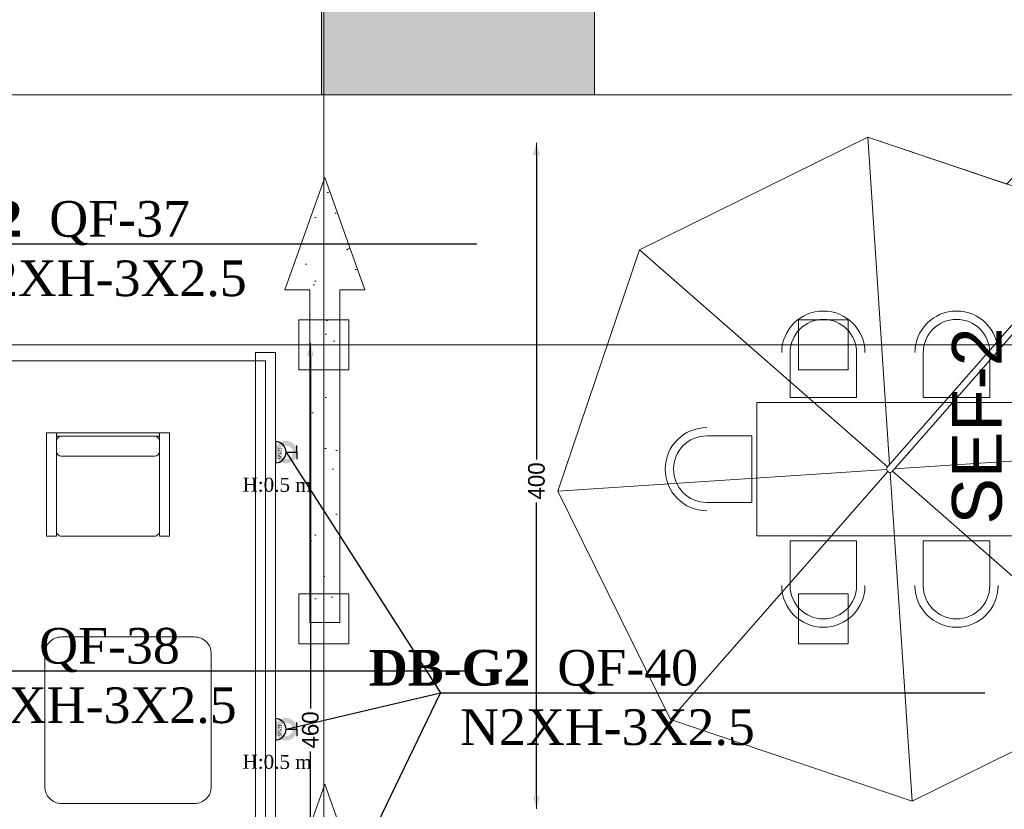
# Model space of a CAD drawing. Header units: inches. Extents: x -79624 to 52587, y -27526 to 10116.
# Tile 8 of 256: x 5606 to 11521, y -21156 to -16412. Entities that reach past the tile are written whole.
import ezdxf
from ezdxf import colors
from ezdxf.entities.mleader import LeaderData, LeaderLine
from ezdxf.enums import TextEntityAlignment as Align
from ezdxf.math import Vec2, Vec3

# ---------------------------------------------------------------- set-up
doc = ezdxf.new("R2010")
doc.units = ezdxf.units.IN
doc.header["$MEASUREMENT"] = 0
doc.set_wipeout_variables(frame=1)
doc.linetypes.add('Wipeout_Contour', pattern=[1000, 0, -1000])
for name, color, linetype, lineweight in [('- მექანიკური ნაწილი', 7, 'Continuous', 18), ('New_2D Drafting - General_Pen_No__2', 8, 'Continuous', 15), ('New_Interior - Furniture _Pen_No__1', 7, 'Continuous', 13), ('New_Interior - Furniture _Pen_No__101', 252, 'Continuous', 13), ('Structural - Bearing_Pen_No__1', 7, 'Continuous', 13)]:
    doc.layers.add(name, color=color, linetype=linetype, lineweight=lineweight)
for name, color, linetype in [('- საშტეფცელო როზეტები', 7, 'Continuous'), ('Dimensioning - General', 7, 'Continuous'), ('New_Dimensioning - General', 7, 'Continuous'), ('Structural - Bearing', 7, 'Continuous'), ('Structural - Grid', 7, 'Continuous')]:
    doc.layers.add(name, color=color, linetype=linetype)
for name, color, linetype, lineweight, true_color in [('Structural - Bearing_Pen_No__181', 7, 'Continuous', 0, 0xe8e8e8), ('Structural - Bearing_Pen_No__81', 7, 'Continuous', 20, 0x6a6a6a), ('Structural - Bearing_Pen_No__88', 7, 'Continuous', 20, 0xfd4435), ('Structural - Grid_Pen_No__81', 7, 'Continuous', 20, 0x6a6a6a)]:
    doc.layers.add(name, color=color, linetype=linetype, lineweight=lineweight, true_color=true_color)
doc.styles.add('CT', font='ARIALN.TTF', dxfattribs={"height": 200})
doc.styles.add('GENERATED_STYLE_1', font='txt')
doc.styles.add('PDF GLGordeziani-Medium', font='arial.ttf')
doc.styles.get("Standard").update_dxf_attribs({"font": 'arial.ttf'})
doc.dimstyles.new('GENERATED_STYLE__1', dxfattribs={"dimtxt": 100, "dimasz": 76, "dimexe": 0.18, "dimexo": 0.0625, "dimgap": 0, "dimtad": 0, "dimdec": 0, "dimlfac": 0.1, "dimzin": 0, "dimdsep": 46, "dimtxsty": 'GENERATED_STYLE_1', "dimblk": 'ARROWHEAD_5', "dimblk1": 'ARROWHEAD_5', "dimblk2": 'ARROWHEAD_5', "dimcen": 0.09, "dimse1": 1, "dimse2": 1, "dimclrd": 7, "dimclre": 7, "dimclrt": 7, "dimadec": 0, "dimazin": 0, "dimtfac": 1, "dimtdec": 4, "dimtmove": 0, "dimatfit": 3, "dimfxl": 1, "dimtolj": 1, "dimtzin": 0, "dimarcsym": 0})
doc.dimstyles.new('GENERATED_STYLE__2', dxfattribs={"dimtxt": 100, "dimasz": 76, "dimexe": 0.18, "dimexo": 0.0625, "dimgap": 0, "dimtad": 0, "dimtih": 1, "dimtoh": 1, "dimdec": 0, "dimlfac": 0.1, "dimzin": 0, "dimdsep": 46, "dimtxsty": 'GENERATED_STYLE_1', "dimblk": 'ARROWHEAD_5', "dimblk1": 'ARROWHEAD_5', "dimblk2": 'ARROWHEAD_5', "dimcen": 0.09, "dimse1": 1, "dimse2": 1, "dimclrd": 7, "dimclre": 7, "dimclrt": 7, "dimadec": 0, "dimazin": 0, "dimtfac": 1, "dimtdec": 4, "dimtmove": 0, "dimatfit": 3, "dimfxl": 1, "dimtolj": 1, "dimtzin": 0, "dimarcsym": 0})
pattern_1 = [(45, (0, 600), (-190.9188, 190.9188), [0, -180, 0, -270]), (110, (600, 600), (253.717, 92.3454), [0, -132, 0, -228])]

# ---------------------------------------------------------------- blocks, each defined once
blk = doc.blocks.new('Column_7', base_point=(-41008.8, 20663))
at = {"color": 254, "linetype": 'Wipeout_Contour', "lineweight": 0, "ltscale": 183682.425835}
blk.add_wipeout([(-41158.8, 20513), (-40858.8, 20513), (-40858.8, 20813), (-41158.8, 20813)], dxfattribs=at).dxf.layer = 'Structural - Bearing'
at = {"layer": 'Structural - Bearing_Pen_No__88', "color": 20, "linetype": 'Continuous', "lineweight": 20, "true_color": 0xfd4435, "flags": 128}
blk.add_lwpolyline([(-41158.8, 20513), (-40858.8, 20513), (-40858.8, 20813), (-41158.8, 20813)], close=True, dxfattribs=at)
blk = doc.blocks.new('Column_8', base_point=(-41008.8, 19016.4))
at = {"color": 254, "linetype": 'Wipeout_Contour', "lineweight": 0, "ltscale": 180814.541791}
blk.add_wipeout([(-41158.8, 18866.4), (-40858.8, 18866.4), (-40858.8, 19166.4), (-41158.8, 19166.4)], dxfattribs=at).dxf.layer = 'Structural - Bearing'
at = {"layer": 'Structural - Bearing_Pen_No__88', "color": 20, "linetype": 'Continuous', "lineweight": 20, "true_color": 0xfd4435, "flags": 128}
blk.add_lwpolyline([(-41158.8, 18866.4), (-40858.8, 18866.4), (-40858.8, 19166.4), (-41158.8, 19166.4)], close=True, dxfattribs=at)
blk = doc.blocks.new('Column_12', base_point=(-38008.8, 20663))
at = {"color": 254, "linetype": 'Wipeout_Contour', "lineweight": 0, "ltscale": 173050.252807}
blk.add_wipeout([(-38158.8, 20513), (-37858.8, 20513), (-37858.8, 20813), (-38158.8, 20813)], dxfattribs=at).dxf.layer = 'Structural - Bearing'
at = {"layer": 'Structural - Bearing_Pen_No__88', "color": 20, "linetype": 'Continuous', "lineweight": 20, "true_color": 0xfd4435, "flags": 128}
blk.add_lwpolyline([(-38158.8, 20513), (-37858.8, 20513), (-37858.8, 20813), (-38158.8, 20813)], close=True, dxfattribs=at)
blk = doc.blocks.new('Column_13', base_point=(-38008.8, 19016.4))
at = {"color": 254, "linetype": 'Wipeout_Contour', "lineweight": 0, "ltscale": 170003.102803}
blk.add_wipeout([(-38158.8, 18866.4), (-37858.8, 18866.4), (-37858.8, 19166.4), (-38158.8, 19166.4)], dxfattribs=at).dxf.layer = 'Structural - Bearing'
at = {"layer": 'Structural - Bearing_Pen_No__88', "color": 20, "linetype": 'Continuous', "lineweight": 20, "true_color": 0xfd4435, "flags": 128}
blk.add_lwpolyline([(-38158.8, 18866.4), (-37858.8, 18866.4), (-37858.8, 19166.4), (-38158.8, 19166.4)], close=True, dxfattribs=at)
blk = doc.blocks.new('Slab_32', base_point=(-41093.2, 15347.6))
at = {"layer": 'Structural - Bearing', "linetype": 'Continuous', "lineweight": 0, "true_color": 0xffffff}
h = blk.add_hatch(dxfattribs=at)
h.set_pattern_fill('CARPET', style=0, pattern_type=2)
h.set_pattern_definition(pattern_1)
h.paths.add_polyline_path([(-41093.2, 15347.6), (-40912.3, 15347.6), (-40912.7, 17347.4), (-40762.7, 17347.4), (-41003, 18022.7), (-41243.3, 17347.4), (-41093.5, 17347.4)])
at = {"layer": 'Structural - Bearing_Pen_No__181', "color": 254, "linetype": 'Continuous', "lineweight": 0, "true_color": 0xe8e8e8, "flags": 128}
blk.add_lwpolyline([(-41093.2, 15347.6), (-41093.5, 17347.4), (-41243.3, 17347.4), (-41003, 18022.7), (-40762.7, 17347.4), (-40912.7, 17347.4), (-40912.3, 15347.6)], close=True, dxfattribs=at)
blk = doc.blocks.new('Slab_33', base_point=(-41093.3, 18994.2))
at = {"layer": 'Structural - Bearing', "linetype": 'Continuous', "lineweight": 0, "true_color": 0xffffff}
h = blk.add_hatch(dxfattribs=at)
h.set_pattern_fill('CARPET', style=0, pattern_type=2)
h.set_pattern_definition(pattern_1)
h.paths.add_polyline_path([(-41093.3, 18994.2), (-40912.4, 18994.2), (-40912.8, 20994), (-40762.7, 20994), (-41003.1, 21669.3), (-41243.4, 20994), (-41093.6, 20994)])
at = {"layer": 'Structural - Bearing_Pen_No__181', "color": 254, "linetype": 'Continuous', "lineweight": 0, "true_color": 0xe8e8e8, "flags": 128}
blk.add_lwpolyline([(-41093.3, 18994.2), (-41093.6, 20994), (-41243.4, 20994), (-41003.1, 21669.3), (-40762.7, 20994), (-40912.8, 20994), (-40912.4, 18994.2)], close=True, dxfattribs=at)
blk = doc.blocks.new('Slab_55', base_point=(-41022.4, 22164.7))
at = {"layer": 'Structural - Bearing_Pen_No__81', "linetype": 'Continuous', "lineweight": 0, "true_color": 0x353535}
blk.add_hatch(color=250, dxfattribs=at).paths.add_polyline_path([(-41022.4, 22164.7), (-39383.1, 22164.7), (-39383.1, 23150.1), (-41022.4, 23150.1)])
at = {"layer": 'Structural - Bearing_Pen_No__1', "color": 7, "linetype": 'Continuous', "lineweight": 13, "flags": 128}
blk.add_lwpolyline([(-41022.4, 22164.7), (-39383.1, 22164.7), (-39383.1, 23150.1), (-41022.4, 23150.1)], close=True, dxfattribs=at)
blk = doc.blocks.new('Standard grid marker')
at = {"layer": 'Structural - Grid_Pen_No__81', "color": 251, "linetype": 'Continuous', "lineweight": 20, "true_color": 0x6a6a6a}
blk.add_line((1000, 0), (51328.1, 0), dxfattribs=at)
at = {"layer": 'Structural - Grid_Pen_No__81', "color": 251, "lineweight": 20, "true_color": 0x6a6a6a, "style": 'GENERATED_STYLE_1'}
for tag, p in [('AC_MarkerText_1_0', (-100, -144)), ('AC_MarkerText_1_1', (52428.1, -144))]:
    blk.add_attdef(tag, text='', height=100, rotation=180, dxfattribs=at).set_placement(p, align=Align.TOP_CENTER)
blk = doc.blocks.new('Standard grid marker_2')
at = {"layer": 'Structural - Grid_Pen_No__81', "color": 251, "linetype": 'Continuous', "lineweight": 20, "true_color": 0x6a6a6a}
blk.add_line((1000, 0), (27734.9, 0), dxfattribs=at)
at = {"layer": 'Structural - Grid_Pen_No__81', "color": 251, "lineweight": 20, "true_color": 0x6a6a6a, "style": 'GENERATED_STYLE_1'}
for tag, p in [('AC_MarkerText_1_0', (-1.5, -46.7)), ('AC_MarkerText_1_1', (28933.4, -46.7))]:
    blk.add_attdef(tag, text='', height=100, rotation=270, dxfattribs=at).set_placement(p, align=Align.TOP_CENTER)
blk = doc.blocks.new('Sofa Chair 05 27')
at = {"layer": 'New_Interior - Furniture _Pen_No__101', "color": 252, "linetype": 'Continuous', "lineweight": 13}
for p, q in [((60, 600), (680, 600)), ((90, 480), (650, 480))]:
    blk.add_line(p, q, dxfattribs=at)
at = {"layer": 'New_Interior - Furniture _Pen_No__101', "color": 252, "linetype": 'Continuous', "lineweight": 13, "flags": 128}
for points in [[(0, 0), (60, 0), (60, 620), (0, 620)], [(740, 0), (680, 0), (680, 620), (740, 620)]]:
    blk.add_lwpolyline(points, close=True, dxfattribs=at)
blk.add_lwpolyline([(60, 30, 0.414214), (90, 0), (650, 0, 0.414214), (680, 30), (680, 620), (60, 620)], format="xyb", close=True, dxfattribs=at)
at = {"layer": 'New_Interior - Furniture _Pen_No__101', "color": 252, "linetype": 'Continuous', "lineweight": 13}
for centre, start, end in [((90, 570), 90, 180), ((650, 570), 0, 90), ((90, 510), 180, 270), ((650, 510), 270, 0)]:
    blk.add_arc(centre, 30, start, end, dxfattribs=at)
blk = doc.blocks.new('Bistro Table 01 27')
at = {"layer": 'New_Interior - Furniture _Pen_No__101', "color": 252, "linetype": 'Continuous', "lineweight": 13, "flags": 128}
blk.add_lwpolyline([(0, 100, 0.414214), (100, 0), (900, 0, 0.414214), (1000, 100), (1000, 900, 0.414214), (900, 1000), (100, 1000, 0.414214), (0, 900)], format="xyb", close=True, dxfattribs=at)
blk = doc.blocks.new('Dining Table Rectangle')
at = {"layer": 'New_Interior - Furniture _Pen_No__101', "color": 252, "linetype": 'Continuous', "lineweight": 13, "flags": 128}
for points in [[(-600, 430), (-200, 430), (-200, 700, 1), (-600, 700)], [(200, 430), (600, 430), (600, 700, 1), (200, 700)], [(-830, -200), (-830, 200), (-1100, 200, 1), (-1100, -200)], [(830, 200), (830, -200), (1100, -200, 1), (1100, 200)], [(-600, -430), (-200, -430), (-200, -700, -1), (-600, -700)], [(200, -430), (600, -430), (600, -700, -1), (200, -700)]]:
    blk.add_lwpolyline(points, format="xyb", close=True, dxfattribs=at)
blk.add_lwpolyline([(-800, -400), (800, -400), (800, 400), (-800, 400)], close=True, dxfattribs=at)
at = {"layer": 'New_Interior - Furniture _Pen_No__101', "color": 252, "linetype": 'Continuous', "lineweight": 13}
for centre, start, end in [((-400, 700), 0, 180), ((400, 700), 0, 180), ((-1100, 0), 90, 270), ((1100, 0), 270, 90), ((-400, -700), 180, 0), ((400, -700), 180, 0)]:
    blk.add_arc(centre, 250, start, end, dxfattribs=at)
blk = doc.blocks.new('Parasol')
at = {"layer": 'New_Interior - Furniture _Pen_No__1', "color": 7, "linetype": 'Continuous', "lineweight": 13}
for p, q in [((0, 20), (0, 2000)), ((-14.1, 14.1), (-1414.2, 1414.2)), ((1414.2, 1414.2), (20, 20)), ((-20, 0), (-2000, 0)), ((2665.1, 20), (0, 20)), ((-14.1, -14.1), (-1414.2, -1414.2)), ((0, -20), (2665.1, -20)), ((0, -20), (0, -2000)), ((1414.2, -1414.2), (20, -20)), ((1414.2, -1414.2), (1991.7, -20))]:
    blk.add_line(p, q, dxfattribs=at)
at = {"layer": 'New_Interior - Furniture _Pen_No__1', "color": 7, "linetype": 'Continuous', "lineweight": 13, "flags": 128}
blk.add_lwpolyline([(-2000, 0), (-1414.2, -1414.2), (0, -2000), (1414.2, -1414.2), (1751.5, -600), (2807.1, -600), (2807.1, 600), (1751.5, 600), (1414.2, 1414.2), (0, 2000), (-1414.2, 1414.2)], close=True, dxfattribs=at)
at = {"layer": 'New_Interior - Furniture _Pen_No__1', "color": 7, "linetype": 'Continuous', "lineweight": 13}
blk.add_arc((0, 0), 20, 90, 270, dxfattribs=at)
blk = doc.blocks.new('Awning')
at = {"layer": 'New_Interior - Furniture _Pen_No__1', "color": 7, "linetype": 'Continuous', "lineweight": 13}
for p, q in [((0, 0), (40, 0)), ((0, -275), (0, 0)), ((40, 0), (40, -275)), ((4589.3, 0), (4629.3, 0)), ((4589.3, -275), (4589.3, 0)), ((4629.3, 0), (4629.3, -275)), ((40, -100), (100, -100)), ((40, -200), (40, -100)), ((100, -100), (100, -200)), ((100, -100), (4529.3, -100)), ((100, -200), (100, -100)), ((4529.3, -100), (4589.3, -100)), ((4529.3, -200), (4529.3, -100)), ((4529.3, -100), (4529.3, -200)), ((4589.3, -100), (4589.3, -200)), ((100, -200), (40, -200)), ((4529.3, -200), (100, -200)), ((4589.3, -200), (4529.3, -200)), ((40, -275), (0, -275)), ((100, -250), (4529.3, -250)), ((4629.3, -275), (4589.3, -275)), ((50, -2812.9), (50, -2692.9)), ((50, -2692.9), (100, -2692.9)), ((100, -2692.9), (4529.3, -2692.9)), ((4529.3, -2692.9), (4579.3, -2692.9)), ((4579.3, -2812.9), (4579.3, -2692.9)), ((50, -2812.9), (4579.3, -2812.9))]:
    blk.add_line(p, q, dxfattribs=at)
at = {"layer": 'New_Interior - Furniture _Pen_No__1', "color": 7, "linetype": 'Continuous', "lineweight": 13, "flags": 128}
blk.add_lwpolyline([(100, -50), (4529.3, -50), (4529.3, -2752.9), (100, -2752.9)], close=True, dxfattribs=at)
blk = doc.blocks.new('ARROWHEAD_5')
at = {"linetype": 'Continuous', "lineweight": 0}
blk.add_hatch(color=0, dxfattribs=at).paths.add_polyline_path([(-1, 0.2679), (0, 0), (-1, -0.2679)])
at = {"color": 0, "linetype": 'Continuous', "lineweight": 0}
blk.add_line((0, 0), (-1, 0), dxfattribs=at)
blk = doc.blocks.new('*D249')
at = {"layer": 'Defpoints', "color": 0, "linetype": 'Continuous', "transparency": 16777216}
for p in [(358.6, 209.2), (25258.6, 209.2), (1258.6, -26125.7)]:
    blk.add_point(p, dxfattribs=at)
at = {"layer": 'Dimensioning - General', "color": 7, "linetype": 'Continuous', "lineweight": -2, "transparency": 16777216}
for p, q in [((358.6, 133.2), (358.6, -12795.7)), ((358.6, -26049.7), (358.6, -13148.1))]:
    blk.add_line(p, q, dxfattribs=at)
at = {"layer": 'Dimensioning - General', "color": 7, "linetype": 'Continuous', "lineweight": -2, "transparency": 16777216, "xscale": 76.00000000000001, "yscale": 76.00000000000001, "zscale": 76.00000000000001}
for p, rotation in [((358.6, 209.2), 90), ((358.6, -26125.7), 270)]:
    blk.add_blockref('ARROWHEAD_5', p, dxfattribs=dict(at, rotation=rotation))
at = {"layer": 'Dimensioning - General', "color": 7, "linetype": 'Continuous', "lineweight": 13, "transparency": 16777216, "insert": (358.6, -12971.9), "char_height": 100, "attachment_point": 5, "rotation": 90, "style": 'GENERATED_STYLE_1'}
blk.add_mtext('\\A1;2633', dxfattribs=at)
blk = doc.blocks.new('*D263')
at = {"layer": 'Defpoints', "color": 0, "linetype": 'Continuous', "transparency": 16777216}
for p in [(7429, -14429.1), (4328.9, -22989.9), (7429, -26425.7)]:
    blk.add_point(p, dxfattribs=at)
at = {"layer": 'Dimensioning - General', "color": 7, "linetype": 'Continuous', "lineweight": -2, "transparency": 16777216}
for p, q in [((4404.9, -26425.7), (5751.4, -26425.7)), ((7353, -26425.7), (5989.5, -26425.7))]:
    blk.add_line(p, q, dxfattribs=at)
at = {"layer": 'Dimensioning - General', "color": 7, "linetype": 'Continuous', "lineweight": -2, "transparency": 16777216, "xscale": 76.00000000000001, "yscale": 76.00000000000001, "zscale": 76.00000000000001, "rotation": 180}
blk.add_blockref('ARROWHEAD_5', (4328.9, -26425.7), dxfattribs=at)
at = {"layer": 'Dimensioning - General', "color": 7, "linetype": 'Continuous', "lineweight": -2, "transparency": 16777216, "xscale": 76.00000000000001, "yscale": 76.00000000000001, "zscale": 76.00000000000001}
blk.add_blockref('ARROWHEAD_5', (7429, -26425.7), dxfattribs=at)
at = {"layer": 'Dimensioning - General', "color": 7, "linetype": 'Continuous', "lineweight": 13, "transparency": 16777216, "insert": (5870.4, -26425.7), "char_height": 100, "attachment_point": 5, "style": 'GENERATED_STYLE_1'}
blk.add_mtext('\\A1;310', dxfattribs=at)
blk = doc.blocks.new('*D264')
at = {"layer": 'Defpoints', "color": 0, "linetype": 'Continuous', "transparency": 16777216}
for p in [(7429, -14429.1), (51186.6, -26125.7), (51186.6, -26425.7)]:
    blk.add_point(p, dxfattribs=at)
at = {"layer": 'Dimensioning - General', "color": 7, "linetype": 'Continuous', "lineweight": -2, "transparency": 16777216}
for p, q in [((7505, -26425.7), (29120.8, -26425.7)), ((51110.6, -26425.7), (29468.5, -26425.7))]:
    blk.add_line(p, q, dxfattribs=at)
at = {"layer": 'Dimensioning - General', "color": 7, "linetype": 'Continuous', "lineweight": -2, "transparency": 16777216, "xscale": 76.00000000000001, "yscale": 76.00000000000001, "zscale": 76.00000000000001, "rotation": 180}
blk.add_blockref('ARROWHEAD_5', (7429, -26425.7), dxfattribs=at)
at = {"layer": 'Dimensioning - General', "color": 7, "linetype": 'Continuous', "lineweight": -2, "transparency": 16777216, "xscale": 76.00000000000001, "yscale": 76.00000000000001, "zscale": 76.00000000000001}
blk.add_blockref('ARROWHEAD_5', (51186.6, -26425.7), dxfattribs=at)
at = {"layer": 'Dimensioning - General', "color": 7, "linetype": 'Continuous', "lineweight": 13, "transparency": 16777216, "insert": (29294.7, -26425.7), "char_height": 100, "attachment_point": 5, "style": 'GENERATED_STYLE_1'}
blk.add_mtext('\\A1;4376', dxfattribs=at)
blk = doc.blocks.new('*D275')
at = {"layer": 'Defpoints', "color": 0, "linetype": 'Continuous', "transparency": 16777216}
for p in [(4328.7, -18360.6), (51786.6, -18360.6), (4328.9, -22989.9)]:
    blk.add_point(p, dxfattribs=at)
at = {"layer": 'Dimensioning - General', "color": 7, "linetype": 'Continuous', "lineweight": -2, "transparency": 16777216}
for p, q in [((51786.6, -18436.6), (51786.6, -20557.1)), ((51786.6, -22913.9), (51786.6, -20814.3))]:
    blk.add_line(p, q, dxfattribs=at)
at = {"layer": 'Dimensioning - General', "color": 7, "linetype": 'Continuous', "lineweight": -2, "transparency": 16777216, "xscale": 76.00000000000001, "yscale": 76.00000000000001, "zscale": 76.00000000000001}
for p, rotation in [((51786.6, -18360.6), 90), ((51786.6, -22989.9), 270)]:
    blk.add_blockref('ARROWHEAD_5', p, dxfattribs=dict(at, rotation=rotation))
at = {"layer": 'Dimensioning - General', "color": 7, "linetype": 'Continuous', "lineweight": 13, "transparency": 16777216, "insert": (51786.6, -20685.7), "char_height": 100, "attachment_point": 5, "rotation": 90, "style": 'GENERATED_STYLE_1'}
blk.add_mtext('\\A1;463', dxfattribs=at)
blk = doc.blocks.new('*D276')
at = {"layer": 'Defpoints', "color": 0, "linetype": 'Continuous', "transparency": 16777216}
for p in [(7429, -14429.1), (51786.6, -14429.1), (4328.7, -18360.6)]:
    blk.add_point(p, dxfattribs=at)
at = {"layer": 'Dimensioning - General', "color": 7, "linetype": 'Continuous', "lineweight": -2, "transparency": 16777216}
for p, q in [((51786.6, -14505.1), (51786.6, -16274.4)), ((51786.6, -18284.6), (51786.6, -16531.5))]:
    blk.add_line(p, q, dxfattribs=at)
at = {"layer": 'Dimensioning - General', "color": 7, "linetype": 'Continuous', "lineweight": -2, "transparency": 16777216, "xscale": 76.00000000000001, "yscale": 76.00000000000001, "zscale": 76.00000000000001}
for p, rotation in [((51786.6, -14429.1), 90), ((51786.6, -18360.6), 270)]:
    blk.add_blockref('ARROWHEAD_5', p, dxfattribs=dict(at, rotation=rotation))
at = {"layer": 'Dimensioning - General', "color": 7, "linetype": 'Continuous', "lineweight": 13, "transparency": 16777216, "insert": (51786.6, -16403), "char_height": 100, "attachment_point": 5, "rotation": 90, "style": 'GENERATED_STYLE_1'}
blk.add_mtext('\\A1;393', dxfattribs=at)
blk = doc.blocks.new('*D294')
at = {"layer": 'Defpoints', "color": 0, "linetype": 'Continuous', "transparency": 16777216}
for p in [(7348.9, -18355.8), (7352.2, -18355.8), (7352.8, -22959.4)]:
    blk.add_point(p, dxfattribs=at)
at = {"layer": 'New_Dimensioning - General', "color": 7, "linetype": 'Continuous', "lineweight": -2, "transparency": 16777216}
for p, q in [((7352.2, -18431.8), (7352.2, -20550.9)), ((7352.2, -22883.4), (7352.2, -20808))]:
    blk.add_line(p, q, dxfattribs=at)
at = {"layer": 'New_Dimensioning - General', "color": 7, "linetype": 'Continuous', "lineweight": -2, "transparency": 16777216, "xscale": 76.00000000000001, "yscale": 76.00000000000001, "zscale": 76.00000000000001}
for p, rotation in [((7352.2, -18355.8), 90), ((7352.2, -22959.4), 270)]:
    blk.add_blockref('ARROWHEAD_5', p, dxfattribs=dict(at, rotation=rotation))
at = {"layer": 'New_Dimensioning - General', "color": 7, "linetype": 'Continuous', "lineweight": 13, "transparency": 16777216, "insert": (7352.2, -20679.4), "char_height": 100, "attachment_point": 5, "rotation": 90, "style": 'GENERATED_STYLE_1'}
blk.add_mtext('\\A1;460', dxfattribs=at)
blk = doc.blocks.new('*D295')
at = {"layer": 'Defpoints', "color": 0, "linetype": 'Continuous', "transparency": 16777216}
for p in [(8710.5, -17151.2), (11463.5, -17151.2), (8710.5, -21153.5)]:
    blk.add_point(p, dxfattribs=at)
at = {"layer": 'New_Dimensioning - General', "color": 7, "linetype": 'Continuous', "lineweight": -2, "transparency": 16777216}
for p, q in [((8710.5, -17227.2), (8710.5, -19054.7)), ((8710.5, -21077.5), (8710.5, -19311.9))]:
    blk.add_line(p, q, dxfattribs=at)
at = {"layer": 'New_Dimensioning - General', "color": 7, "linetype": 'Continuous', "lineweight": -2, "transparency": 16777216, "xscale": 76.00000000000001, "yscale": 76.00000000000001, "zscale": 76.00000000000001}
for p, rotation in [((8710.5, -17151.2), 90), ((8710.5, -21153.5), 270)]:
    blk.add_blockref('ARROWHEAD_5', p, dxfattribs=dict(at, rotation=rotation))
at = {"layer": 'New_Dimensioning - General', "color": 7, "linetype": 'Continuous', "lineweight": 13, "transparency": 16777216, "insert": (8710.5, -19183.3), "char_height": 100, "attachment_point": 5, "rotation": 90, "style": 'GENERATED_STYLE_1'}
blk.add_mtext('\\A1;400', dxfattribs=at)
blk = doc.blocks.new('_DotSmall')
at = {"color": 0, "linetype": 'ByBlock', "const_width": 0.5}
blk.add_lwpolyline([(-0.0625, 0, 1), (0.0625, 0, 1)], format="xyb", close=True, dxfattribs=at)
blk = doc.blocks.new('კედელეზე სამონტაჟო იპ66 საშტეფცელო როზეტი')
at = {"layer": '- საშტეფცელო როზეტები', "color": 5}
for p, q in [((-8022.5, -7500.5), (-8022.5, -7435.1)), ((-8086.6, -7564.6), (-7958.4, -7564.6))]:
    blk.add_line(p, q, dxfattribs=at)
for points in [[(-8022.5, -7435.1), (-8063.6, -7435.1)], [(-8022.5, -7435.1), (-7981.4, -7435.1)]]:
    blk.add_lwpolyline(points, dxfattribs=at)
blk.add_arc((-8022.5, -7564.6), 64.1, 0, 180, dxfattribs=at)
at = {"layer": '- საშტეფცელო როზეტები', "color": 1, "insert": (-8050.7, -7524.4), "char_height": 23.657, "attachment_point": 1}
blk.add_mtext_dynamic_manual_height_columns('{\\fSylfaen|b0|i0|c0|p18;IP66}', width=4.298, gutter_width=0.0538, heights=[0], dxfattribs=at)

msp = doc.modelspace()

# ---------------------------------------------------------------- block references
at = {"layer": '- საშტეფცელო როზეტები', "rotation": 270}
for p in [(14706.30784, -27033.07608), (14706.30784, -28697.74972)]:
    msp.add_blockref('კედელეზე სამონტაჟო იპ66 საშტეფცელო როზეტი', p, dxfattribs=at)
at = {"layer": 'New_Interior - Furniture _Pen_No__1', "color": 7, "linetype": 'Continuous', "lineweight": 13, "zscale": 1000, "rotation": 89.99999999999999}
msp.add_blockref('Awning', (4328.82726, -22989.93129), dxfattribs=at)
at = {"layer": 'New_Interior - Furniture _Pen_No__101', "color": 252, "linetype": 'Continuous', "lineweight": 13, "zscale": 1000}
for name, p in [('Sofa Chair 05 27', (5766.17702, -19514.83709)), ('Bistro Table 01 27', (5757.04455, -21120.95459))]:
    msp.add_blockref(name, p, dxfattribs=at)
at = {"layer": 'Structural - Bearing', "color": 7, "linetype": 'Continuous', "lineweight": 13}
msp.add_blockref('Slab_55', (7419.98781, -16864.10447), dxfattribs=at)
at = {"layer": 'Structural - Bearing', "color": 11, "lineweight": 13, "true_color": 0xfd8379}
for name, p in [('Column_7', (7433.55593, -18365.79663)), ('Column_12', (10433.55593, -18365.79663)), ('Column_8', (7433.55593, -20012.32818)), ('Column_13', (10433.55593, -20012.32818))]:
    msp.add_blockref(name, p, dxfattribs=at)
at = {"layer": 'Structural - Bearing', "color": 254, "linetype": 'Continuous', "lineweight": 0, "true_color": 0xe8e8e8}
msp.add_blockref('Slab_32', (7349.09948, -23681.18146), dxfattribs=at)

# ---------------------------------------------------------------- texts
at = {"layer": '- მექანიკური ნაწილი', "insert": (11357.74074, -19444.85676), "char_height": 298.816168, "attachment_point": 4, "rotation": 90, "style": 'PDF GLGordeziani-Medium'}
msp.add_mtext('SEF-2', dxfattribs=at)
at = {"layer": '- საშტეფცელო როზეტები', "color": 5, "char_height": 83.9644685, "attachment_point": 3, "rotation": 359.689325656}
for insert in [(7360.55039, -19165.65421), (7360.55039, -20830.32784)]:
    msp.add_mtext_dynamic_manual_height_columns('{\\fSylfaen|b0|i0|c0|p18;H:0.5 m}', width=710.9466492, gutter_width=1.70068, heights=[0], dxfattribs=dict(at, insert=insert))

# ---------------------------------------------------------------- leaders
at = {"layer": '- საშტეფცელო როზეტები', "color": 7}
ml = msp.add_multileader_mtext('Standard', dxfattribs=at)
ml.set_content('{\\fSylfaen|b1|i0|c0|p18;DB-G2  \\fSylfaen|b0|i0|c0|p18;\\C1;QF-40            \\C7;N2XH-3X2.5}', color=7, style='CT')
ml.set_leader_properties()
ml.set_arrow_properties(name='DOTSMALL')
ml.build(insert=Vec2(0, 0))
ml.multileader.update_dxf_attribs({"has_dogleg": 0, "text_left_attachment_type": 6, "text_right_attachment_type": 6, "dogleg_length": 9, "arrow_head_size": 215.76216})
ctx = ml.context
ctx.base_point, ctx.char_height, ctx.arrow_head_size, ctx.landing_gap_size, ctx.plane_origin = Vec3(8134.5163, -20455.4925), 214.216008, 215.76216, 71.92072, Vec3(-10170.46683, -38573.3304)
ctx.left_attachment, ctx.right_attachment, ctx.text_align_type = 6, 6, 1
notes = []
notes.append((ctx, [(1, (1, 1, 0), (8125.5163, -20455.4925), (1, 0), 9, [(2, [(7205.85106, -20675.25766)], 0, [])])]))
ctx.mtext.insert, ctx.mtext.width, ctx.mtext.defined_height, ctx.mtext.alignment, ctx.mtext.flow_direction = Vec3(9136.88262, -20198.43329), 3165.613385, 305.10903, 2, 5
ml = msp.add_multileader_mtext('Standard', dxfattribs=at)
ml.set_content('{\\fSylfaen|b1|i0|c0|p18;DB-G2  \\fSylfaen|b0|i0|c0|p18;\\C1;QF-40            \\C7;N2XH-3X2.5}', color=7, style='CT')
ml.set_leader_properties()
ml.set_arrow_properties(name='DOTSMALL')
ml.build(insert=Vec2(0, 0))
ml.multileader.update_dxf_attribs({"has_dogleg": 0, "text_left_attachment_type": 6, "text_right_attachment_type": 6, "dogleg_length": 9, "arrow_head_size": 215.76216})
ctx = ml.context
ctx.base_point, ctx.char_height, ctx.arrow_head_size, ctx.landing_gap_size, ctx.plane_origin = Vec3(8134.5163, -20455.4925), 214.216008, 215.76216, 71.92072, Vec3(-10170.46683, -40272.93422)
ctx.left_attachment, ctx.right_attachment, ctx.text_align_type = 6, 6, 1
notes.append((ctx, [(1, (1, 1, 0), (8125.5163, -20455.4925), (1, 0), 9, [(2, [(7205.85106, -22374.86148)], 0, [])])]))
ctx.mtext.insert, ctx.mtext.width, ctx.mtext.defined_height, ctx.mtext.alignment, ctx.mtext.flow_direction = Vec3(9136.88262, -20198.43329), 3165.613385, 305.10903, 2, 5
for ctx, leaders in notes:
    for number, flags, end, landing, length, lines in leaders:
        leader = LeaderData()
        leader.index, (leader.has_last_leader_line, leader.has_dogleg_vector, leader.attachment_direction) = number, flags
        leader.last_leader_point, leader.dogleg_vector, leader.dogleg_length = Vec3(end), Vec3(landing), length
        for number, points, colour, breaks in lines:
            line = LeaderLine()
            line.index, line.vertices, line.color, line.breaks = number, Vec3.list(points), colors.encode_raw_color(colour), breaks
            leader.lines.append(line)
        ctx.leaders.append(leader)

# ---------------------------------------------------------------- next in the draw order: linework, layer by layer
at = {"layer": 'New_2D Drafting - General_Pen_No__2', "color": 8, "linetype": 'Continuous', "lineweight": 15, "flags": 128}
msp.add_lwpolyline([(4383.55593, -25673.41075), (13583.55593, -25673.41075), (13583.55593, -16864.10447), (4383.55593, -16864.10447)], close=True, dxfattribs=at)

# ---------------------------------------------------------------- next in the draw order: block references
at = {"layer": 'New_Interior - Furniture _Pen_No__1', "color": 7, "linetype": 'Continuous', "lineweight": 13, "xscale": -1, "zscale": 1000, "rotation": 228.7993456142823}
msp.add_blockref('Parasol', (10833.55593, -19112.32818), dxfattribs=at)
at = {"layer": 'New_Interior - Furniture _Pen_No__101', "color": 252, "linetype": 'Continuous', "lineweight": 13, "xscale": -1, "zscale": 1000}
msp.add_blockref('Dining Table Rectangle', (10833.55593, -19112.32818), dxfattribs=at)
at = {"layer": 'Structural - Bearing', "color": 254, "linetype": 'Continuous', "lineweight": 0, "true_color": 0xe8e8e8}
msp.add_blockref('Slab_33', (7349.04168, -20034.58085), dxfattribs=at)
at = {"layer": 'Structural - Grid', "color": 8, "linetype": 'Continuous', "lineweight": 15, "zscale": 1000}
for name, p, rotation in [('Standard grid marker_2', (7433.55593, -27325.72241), 90), ('Standard grid marker', (52386.62821, -18365.79663), 180)]:
    msp.add_blockref(name, p, dxfattribs=dict(at, rotation=rotation))

# ---------------------------------------------------------------- next in the draw order: dimensions: what is measured, and where the dimension line sits
at = {"layer": 'Dimensioning - General', "color": 7, "linetype": 'Continuous', "lineweight": 13}
for base, p1, p2, picture, middle in [((358.55594, 209.20337), (1258.55593, -26125.72241), (25258.55593, 209.20337), '*D249', (358.55594, -12971.91402)), ((51786.62821, -14429.12325), (4328.72843, -18360.58402), (7428.96845, -14429.12325), '*D276', (51786.62821, -16402.95414)), ((51786.62821, -18360.58402), (4328.92608, -22989.93129), (4328.72843, -18360.58402), '*D275', (51786.62821, -20685.68517))]:
    dim = msp.add_linear_dim(base=base, p1=p1, p2=p2, angle=90, dimstyle='GENERATED_STYLE__1', dxfattribs=at)
    dim.commit()
    dim.dimension.update_dxf_attribs({"geometry": picture, "text_midpoint": middle, "dimtype": 160, "text_rotation": 90})
for base, p1, p2, picture, middle in [((7428.96845, -26425.72242), (4328.92608, -22989.93129), (7428.96845, -14429.12325), '*D263', (5870.41076, -26425.72242)), ((51186.62821, -26425.72242), (7428.96845, -14429.12325), (51186.62821, -26125.72241), '*D264', (29294.65282, -26425.72242))]:
    dim = msp.add_linear_dim(base=base, p1=p1, p2=p2, dimstyle='GENERATED_STYLE__2', dxfattribs=at)
    dim.commit()
    dim.dimension.update_dxf_attribs({"geometry": picture, "text_midpoint": middle, "dimtype": 160})
at = {"layer": 'New_Dimensioning - General', "color": 7, "linetype": 'Continuous', "lineweight": 13}
for base, p1, p2, picture, middle in [((8710.48089, -17151.21274), (8710.48089, -21153.4779), (11463.53467, -17151.21274), '*D295', (8710.48089, -19183.28181)), ((7352.18549, -18355.79363), (7352.79256, -22959.36683), (7348.87137, -18355.79363), '*D294', (7352.18549, -20679.42573))]:
    dim = msp.add_linear_dim(base=base, p1=p1, p2=p2, angle=90, dimstyle='GENERATED_STYLE__1', dxfattribs=at)
    dim.commit()
    dim.dimension.update_dxf_attribs({"geometry": picture, "text_midpoint": middle, "dimtype": 160, "text_rotation": 90})

# ---------------------------------------------------------------- next in the draw order: leaders
at = {"layer": '- საშტეფცელო როზეტები', "color": 7}
ml = msp.add_multileader_mtext('Standard', dxfattribs=at)
ml.set_content('{\\fSylfaen|b1|i0|c0|p18;DB-G2  \\fSylfaen|b0|i0|c0|p18;\\C1;QF-37            \\C7;N2XH-3X2.5}', color=7, style='CT')
ml.set_leader_properties()
ml.set_arrow_properties(name='DOTSMALL')
ml.build(insert=Vec2(0, 0))
ml.multileader.update_dxf_attribs({"has_dogleg": 0, "text_left_attachment_type": 6, "text_right_attachment_type": 6, "dogleg_length": 9, "arrow_head_size": 215.76216})
ctx = ml.context
ctx.base_point, ctx.char_height, ctx.arrow_head_size, ctx.landing_gap_size, ctx.plane_origin = Vec3(5082.51814, -17758.52079), 214.216008, 215.76216, 71.92072, Vec3(-13091.3155, -36608.34918)
ctx.left_attachment, ctx.right_attachment, ctx.text_align_type = 6, 6, 1
notes = []
notes.append((ctx, [(1, (1, 1, 0), (5073.51814, -17758.52079), (1, 0), 9, [(2, [(4503.32298, -19255.36512)], 0, [])])]))
ctx.mtext.insert, ctx.mtext.width, ctx.mtext.defined_height, ctx.mtext.alignment, ctx.mtext.flow_direction = Vec3(6084.80866, -17501.46158), 3165.613385, 305.10903, 2, 5
ml = msp.add_multileader_mtext('Standard', dxfattribs=at)
ml.set_content('{\\fSylfaen|b1|i0|c0|p18;DB-G2  \\fSylfaen|b0|i0|c0|p18;\\C1;QF-40            \\C7;N2XH-3X2.5}', color=7, style='CT')
ml.set_leader_properties()
ml.set_arrow_properties(name='DOTSMALL')
ml.build(insert=Vec2(0, 0))
ml.multileader.update_dxf_attribs({"has_dogleg": 0, "text_left_attachment_type": 6, "text_right_attachment_type": 6, "dogleg_length": 9, "arrow_head_size": 215.76216})
ctx = ml.context
ctx.base_point, ctx.char_height, ctx.arrow_head_size, ctx.landing_gap_size, ctx.plane_origin = Vec3(8134.5163, -20455.4925), 214.216008, 215.76216, 71.92072, Vec3(-10170.46683, -36908.65676)
ctx.left_attachment, ctx.right_attachment, ctx.text_align_type = 6, 6, 1
notes.append((ctx, [(1, (1, 1, 0), (8125.5163, -20455.4925), (1, 0), 9, [(2, [(7205.85106, -19010.58402)], 0, [])])]))
ctx.mtext.insert, ctx.mtext.width, ctx.mtext.defined_height, ctx.mtext.alignment, ctx.mtext.flow_direction = Vec3(9136.88262, -20198.43329), 3165.613385, 305.10903, 2, 5
ml = msp.add_multileader_mtext('Standard', dxfattribs=at)
ml.set_content('{\\fSylfaen|b1|i0|c0|p18;DB-G2  \\fSylfaen|b0|i0|c0|p18;\\C1;QF-38            \\C7;N2XH-3X2.5}', color=7, style='CT')
ml.set_leader_properties()
ml.set_arrow_properties(name='DOTSMALL')
ml.build(insert=Vec2(0, 0))
ml.multileader.update_dxf_attribs({"has_dogleg": 0, "text_left_attachment_type": 6, "text_right_attachment_type": 6, "dogleg_length": 9, "arrow_head_size": 215.76216})
ctx = ml.context
ctx.base_point, ctx.char_height, ctx.arrow_head_size, ctx.landing_gap_size, ctx.plane_origin = Vec3(5022.30644, -20323.70309), 214.216008, 215.76216, 71.92072, Vec3(-13091.18219, -38098.92102)
ctx.left_attachment, ctx.right_attachment, ctx.text_align_type = 6, 6, 1
notes.append((ctx, [(1, (1, 1, 0), (5013.30644, -20323.70309), (1, 0), 9, [(2, [(4503.45629, -20745.93696)], 0, [])])]))
ctx.mtext.insert, ctx.mtext.width, ctx.mtext.defined_height, ctx.mtext.alignment, ctx.mtext.flow_direction = Vec3(6024.21795, -20066.64388), 3165.613385, 305.10903, 2, 5
for ctx, leaders in notes:
    for number, flags, end, landing, length, lines in leaders:
        leader = LeaderData()
        leader.index, (leader.has_last_leader_line, leader.has_dogleg_vector, leader.attachment_direction) = number, flags
        leader.last_leader_point, leader.dogleg_vector, leader.dogleg_length = Vec3(end), Vec3(landing), length
        for number, points, colour, breaks in lines:
            line = LeaderLine()
            line.index, line.vertices, line.color, line.breaks = number, Vec3.list(points), colors.encode_raw_color(colour), breaks
            leader.lines.append(line)
        ctx.leaders.append(leader)

doc.saveas('drawing.dxf')
